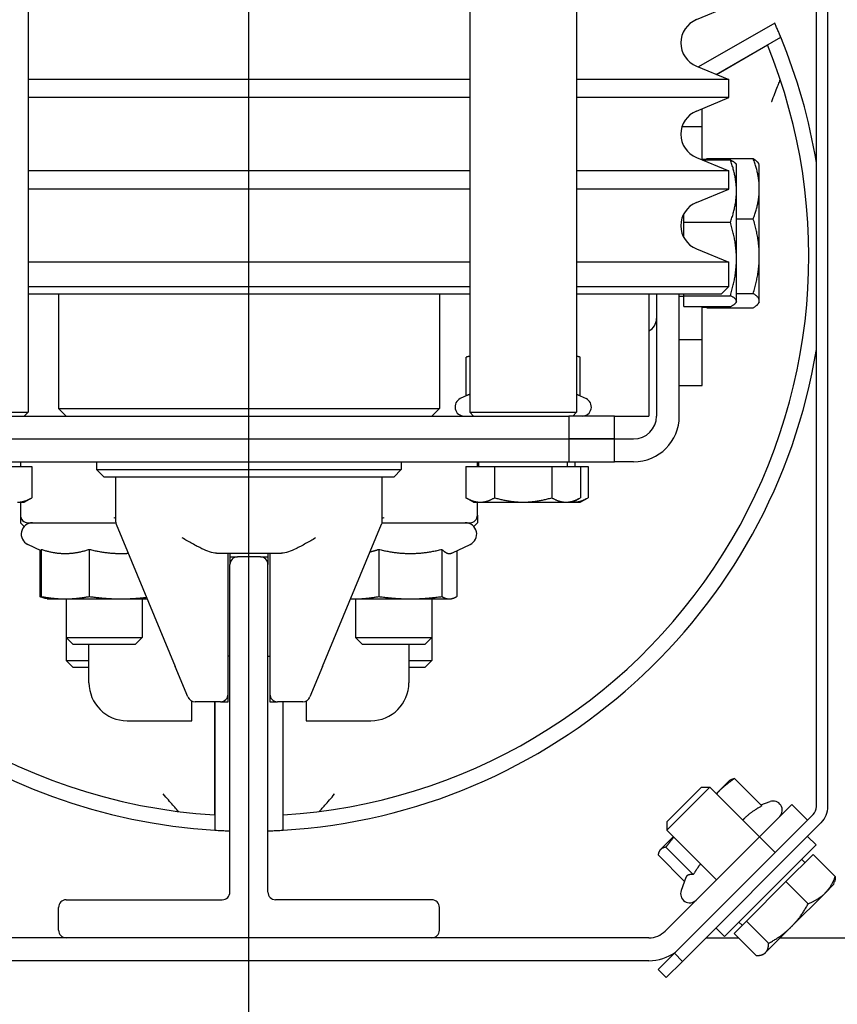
# Model space of a CAD drawing. Header units: millimetres. Extents: x 49320 to 60117, y -4209 to 20568.
# Tile 220 of 252: x 52265 to 52276, y 6226 to 6239. Entities that reach past the tile are written whole.
import ezdxf

# ---------------------------------------------------------------- set-up
doc = ezdxf.new("R2010")
doc.units = ezdxf.units.MM
doc.linetypes.add('ACAD_ISO10W100', pattern=[18.5, 12, -3, 0.5, -3])
doc.layers.add('_HD-KRESKOWANIE_PEŁNE', color=7, linetype='Continuous', lineweight=0, true_color=0xbfbfbf)
doc.layers.add('_mt_hatch żelbet', color=8, linetype='Continuous', lineweight=9)
for name, color, linetype in [('_mt_widok', 253, 'Continuous'), ('ARCATA', 4, 'Continuous'), ('ASSI', 3, 'ACAD_ISO10W100'), ('GUIDE', 3, 'Continuous')]:
    doc.layers.add(name, color=color, linetype=linetype)

# ---------------------------------------------------------------- blocks, each defined once
blk = doc.blocks.new('WINDA 1 DZ')
at = {"layer": 'ARCATA', "color": 5, "true_color": 0x1414ff}
for p, q in [((28.975, 126.55), (28.975, 115.65)), ((34.775, 126.55), (34.775, 115.65)), ((36.175, 126.55), (36.175, 115.65)), ((39.325, 110.474), (39.325, 122.75)), ((39.475, 110.474), (39.475, 122.75)), ((37.749, 120.805), (38.175, 120.981)), ((38.777, 120.761), (37.777, 120.184)), ((38.01, 120.087), (38.856, 120.576)), ((38.011, 120.087), (38.682, 120.474)), ((37.749, 120.195), (38.175, 120.019)), ((34.775, 120.019), (28.975, 120.019)), ((38.175, 120.019), (36.175, 120.019)), ((38.175, 119.781), (38.175, 120.019)), ((34.775, 119.781), (28.975, 119.781)), ((38.175, 119.781), (36.175, 119.781)), ((37.749, 119.605), (38.175, 119.781)), ((37.825, 119.4), (37.825, 119.636)), ((37.561, 119.4), (37.825, 119.4)), ((37.825, 118.964), (37.825, 119.4)), ((37.749, 118.995), (38.175, 118.819)), ((37.825, 118.972), (37.885, 118.972)), ((37.825, 118.963), (38.195, 118.963)), ((37.885, 118.98), (38.495, 118.98)), ((37.885, 118.963), (37.885, 118.98)), ((34.775, 118.819), (28.975, 118.819)), ((38.175, 118.819), (36.175, 118.819)), ((38.175, 118.581), (38.175, 118.819)), ((38.275, 118.9), (38.27, 118.909)), ((38.275, 118.554), (38.275, 118.9)), ((38.575, 118.9), (38.566, 118.915)), ((38.575, 118.585), (38.575, 118.9)), ((34.775, 118.581), (28.975, 118.581)), ((38.175, 118.581), (36.175, 118.581)), ((37.749, 118.405), (38.175, 118.581)), ((38.275, 117.663), (38.275, 118.554)), ((38.575, 117.7), (38.575, 118.585)), ((37.585, 118.144), (37.585, 118.257)), ((38.275, 118.19), (38.495, 118.19)), ((37.585, 117.943), (37.585, 118.144)), ((37.585, 118.144), (38.195, 118.144)), ((37.749, 117.795), (38.175, 117.619)), ((38.275, 117.109), (38.275, 117.663)), ((38.575, 117.115), (38.575, 117.7)), ((34.775, 117.619), (28.975, 117.619)), ((38.175, 117.619), (36.175, 117.619)), ((38.175, 117.3), (38.175, 117.619)), ((28.975, 117.3), (34.775, 117.3)), ((36.175, 117.3), (38.175, 117.3)), ((38.075, 117.2), (38.175, 117.3)), ((34.775, 117.2), (28.975, 117.2)), ((29.375, 117.2), (29.375, 115.7)), ((34.375, 117.2), (34.375, 115.7)), ((38.075, 117.2), (36.175, 117.2)), ((37.125, 117.2), (37.125, 115.6)), ((37.225, 117.2), (37.225, 115.6)), ((37.525, 115.6), (37.525, 117.2)), ((37.585, 117.169), (37.525, 117.169)), ((37.585, 117.181), (37.585, 117.2)), ((37.585, 117.181), (38.195, 117.181)), ((37.585, 117.037), (37.585, 117.181)), ((38.275, 117.21), (38.495, 117.21)), ((37.585, 117.037), (38.195, 117.037)), ((37.825, 116.6), (37.825, 117.037)), ((37.825, 117.028), (37.885, 117.028)), ((37.885, 117.02), (37.885, 117.037)), ((37.885, 117.02), (38.495, 117.02)), ((38.275, 117.1), (38.27, 117.091)), ((38.275, 117.1), (38.275, 117.109)), ((38.575, 117.1), (38.566, 117.085)), ((38.575, 117.1), (38.575, 117.115)), ((37.825, 116.6), (37.525, 116.6)), ((37.825, 116), (37.825, 116.6)), ((34.725, 115.864), (34.725, 116.373)), ((34.775, 116.387), (34.736, 116.376)), ((36.175, 116.387), (36.214, 116.376)), ((36.225, 115.864), (36.225, 116.373)), ((37.525, 116), (37.825, 116)), ((34.736, 115.869), (34.649, 115.829)), ((36.225, 115.864), (36.301, 115.829)), ((27.575, 115.65), (28.975, 115.65)), ((27.675, 115.6), (36.075, 115.6)), ((28.925, 115.6), (28.975, 115.65)), ((29.375, 115.7), (34.375, 115.7)), ((29.475, 115.6), (29.375, 115.7)), ((34.275, 115.6), (34.375, 115.7)), ((34.775, 115.65), (36.175, 115.65)), ((34.825, 115.6), (34.775, 115.65)), ((36.075, 115.6), (36.075, 115.3)), ((36.675, 115.6), (36.075, 115.6)), ((36.125, 115.6), (36.175, 115.65)), ((36.675, 115.6), (37.125, 115.6)), ((36.675, 115.3), (36.675, 115.6)), ((27.675, 115.3), (36.075, 115.3)), ((27.675, 115.3), (36.075, 115.3)), ((36.675, 115.3), (36.075, 115.3)), ((36.075, 115.3), (36.675, 115.3)), ((36.075, 115.3), (36.075, 115)), ((36.675, 115), (36.675, 115.3)), ((36.675, 115.3), (36.925, 115.3)), ((27.675, 115), (36.075, 115)), ((28.65, 114.94), (29.026, 114.94)), ((28.875, 115), (28.875, 114.94)), ((29.026, 114.94), (29.026, 114.528)), ((29.875, 115), (29.875, 114.9)), ((33.875, 115), (33.875, 114.9)), ((34.724, 114.94), (34.724, 114.528)), ((34.724, 114.94), (35.1, 114.94)), ((34.875, 114.94), (34.875, 115)), ((34.894, 114.94), (34.894, 115)), ((34.895, 114.94), (34.895, 115)), ((35.1, 114.94), (35.85, 114.94)), ((35.1, 114.94), (35.1, 114.528)), ((35.85, 114.94), (35.85, 114.528)), ((35.85, 114.94), (36.226, 114.94)), ((36.055, 114.94), (36.055, 115)), ((36.057, 114.94), (36.057, 115)), ((36.075, 115), (36.675, 115)), ((36.157, 114.94), (36.157, 115)), ((36.226, 114.94), (36.326, 114.94)), ((36.226, 114.94), (36.226, 114.528)), ((36.326, 114.94), (36.326, 114.528)), ((36.925, 115), (36.675, 115)), ((29.875, 114.9), (33.875, 114.9)), ((29.975, 114.8), (29.875, 114.9)), ((33.775, 114.8), (29.975, 114.8)), ((30.125, 114.8), (30.125, 114.22)), ((33.625, 114.22), (33.625, 114.8)), ((33.775, 114.8), (33.875, 114.9)), ((28.838, 114.47), (28.925, 114.47)), ((28.875, 114.47), (28.875, 114.3)), ((28.925, 114.47), (29.026, 114.528)), ((34.825, 114.47), (34.724, 114.528)), ((34.825, 114.47), (34.912, 114.47)), ((34.875, 114.3), (34.875, 114.47)), ((34.912, 114.47), (35.475, 114.47)), ((35.475, 114.47), (36.038, 114.47)), ((36.038, 114.47), (36.125, 114.47)), ((36.125, 114.47), (36.226, 114.528)), ((36.125, 114.47), (36.138, 114.47)), ((36.138, 114.47), (36.225, 114.47)), ((36.225, 114.47), (36.326, 114.528)), ((28.875, 114.3), (28.875, 114.2)), ((34.875, 114.3), (34.875, 114.2)), ((28.875, 114.2), (28.924, 114.151)), ((28.975, 114.2), (30.127, 114.2)), ((30.133, 114.182), (30.908, 112.314)), ((32.842, 112.314), (33.617, 114.182)), ((33.623, 114.2), (34.775, 114.2)), ((34.875, 114.2), (34.826, 114.151)), ((29.147, 113.832), (28.972, 113.914)), ((34.545, 113.805), (34.778, 113.914)), ((29.128, 113.841), (29.128, 113.231)), ((29.147, 113.85), (29.147, 113.231)), ((29.779, 113.85), (29.779, 113.231)), ((31.447, 113.8), (32.303, 113.8)), ((31.6, 111.95), (31.6, 113.8)), ((31.625, 113.8), (31.625, 113.65)), ((32.125, 113.8), (32.125, 113.65)), ((32.15, 113.8), (32.15, 111.95)), ((33.579, 113.85), (33.579, 113.231)), ((34.408, 113.85), (34.408, 113.231)), ((34.603, 113.832), (34.603, 113.231)), ((31.625, 113.75), (31.725, 113.75)), ((32.025, 113.75), (32.125, 113.75)), ((29.205, 113.205), (29.187, 113.21)), ((29.225, 113.2), (29.205, 113.205)), ((29.225, 113.2), (29.463, 113.2)), ((29.463, 113.2), (30.193, 113.2)), ((29.475, 113.2), (29.475, 112.692)), ((30.193, 113.2), (30.54, 113.2)), ((30.475, 113.2), (30.475, 112.692)), ((33.21, 113.2), (33.263, 113.2)), ((33.263, 113.2), (33.993, 113.2)), ((33.275, 113.2), (33.275, 112.692)), ((33.993, 113.2), (34.506, 113.2)), ((34.275, 113.2), (34.275, 112.692)), ((34.506, 113.2), (34.525, 113.2)), ((34.525, 113.2), (34.545, 113.205)), ((29.475, 112.692), (30.475, 112.692)), ((29.567, 112.6), (29.475, 112.692)), ((29.475, 112.692), (29.475, 112.392)), ((30.383, 112.6), (29.567, 112.6)), ((29.775, 112.1), (29.775, 112.6)), ((30.383, 112.6), (30.475, 112.692)), ((33.275, 112.692), (34.275, 112.692)), ((33.367, 112.6), (33.275, 112.692)), ((34.183, 112.6), (33.367, 112.6)), ((33.975, 112.6), (33.975, 112.1)), ((34.183, 112.6), (34.275, 112.692)), ((34.275, 112.692), (34.275, 112.392)), ((29.567, 112.3), (29.475, 112.392)), ((29.475, 112.392), (29.775, 112.392)), ((31.625, 112.45), (31.6, 112.45)), ((32.125, 112.45), (32.15, 112.45)), ((33.975, 112.392), (34.275, 112.392)), ((34.183, 112.3), (34.275, 112.392)), ((29.775, 112.3), (29.567, 112.3)), ((31.074, 111.912), (30.908, 112.314)), ((32.842, 112.314), (32.676, 111.912)), ((34.183, 112.3), (33.975, 112.3)), ((31.125, 111.6), (31.125, 111.859)), ((31.5, 111.85), (31.167, 111.85)), ((31.424, 111.85), (31.424, 110.364)), ((31.425, 111.85), (31.425, 110.163)), ((31.5, 111.85), (31.6, 111.85)), ((31.6, 111.85), (31.6, 111.95)), ((32.15, 111.95), (32.15, 111.85)), ((32.15, 111.85), (32.25, 111.85)), ((32.583, 111.85), (32.25, 111.85)), ((32.325, 110.163), (32.325, 111.85)), ((32.326, 110.364), (32.326, 111.85)), ((32.625, 111.859), (32.625, 111.6)), ((30.275, 111.6), (31.125, 111.6)), ((32.625, 111.6), (33.475, 111.6)), ((38.188, 110.819), (38.031, 110.661)), ((38.188, 110.819), (38.199, 110.825)), ((38.61, 110.482), (38.25, 110.842)), ((37.925, 110.728), (37.36, 110.163)), ((37.36, 110.271), (37.817, 110.728)), ((37.817, 110.728), (37.925, 110.728)), ((38.577, 110.076), (37.925, 110.728)), ((38.031, 110.661), (38.011, 110.642)), ((38.596, 110.495), (38.716, 110.539)), ((39.001, 110.501), (38.577, 110.076)), ((39.207, 110.295), (39.001, 110.501)), ((37.36, 110.271), (37.36, 110.163)), ((37.46, 108.547), (39.281, 110.368)), ((38.011, 109.511), (37.36, 110.163)), ((37.566, 108.441), (39.387, 110.262)), ((37.446, 110.076), (37.278, 109.908)), ((38.577, 110.076), (37.339, 108.838)), ((38.577, 110.076), (38.783, 109.87)), ((39.207, 110.082), (39.321, 109.969)), ((37.269, 109.9), (37.263, 109.888)), ((37.278, 109.908), (37.269, 109.9)), ((37.708, 109.58), (37.348, 109.94)), ((39.321, 109.969), (38.118, 108.767)), ((37.592, 109.491), (37.246, 109.838)), ((38.925, 109.489), (39.281, 109.845)), ((39.173, 109.737), (39.131, 109.779)), ((39.281, 109.845), (39.572, 109.553)), ((37.61, 109.541), (37.549, 109.371)), ((38.406, 108.97), (38.925, 109.489)), ((38.925, 109.489), (39.216, 109.197)), ((39.435, 109.334), (39.554, 109.453)), ((39.554, 109.453), (39.564, 109.49)), ((38.998, 108.897), (39.435, 109.334)), ((38.005, 108.88), (38.118, 108.767)), ((38.243, 108.807), (38.406, 108.97)), ((38.351, 108.915), (38.308, 108.957)), ((38.406, 108.97), (38.697, 108.678)), ((38.657, 108.556), (38.998, 108.897)), ((29.375, 108.75), (27.675, 108.75)), ((29.475, 108.75), (29.375, 108.75)), ((34.375, 108.75), (34.275, 108.75)), ((37.126, 108.75), (34.375, 108.75)), ((37.875, 108.75), (38.3, 108.75)), ((38.243, 108.807), (38.534, 108.516)), ((38.851, 108.75), (39.875, 108.75)), ((37.46, 108.547), (37.248, 108.335)), ((37.566, 108.441), (37.46, 108.547)), ((38.635, 108.534), (38.598, 108.524)), ((38.635, 108.534), (38.657, 108.556)), ((34.375, 108.45), (27.675, 108.45)), ((37.126, 108.45), (34.375, 108.45)), ((37.248, 108.335), (37.354, 108.229)), ((37.354, 108.229), (37.566, 108.441))]:
    blk.add_line(p, q, dxfattribs=at)
for centre, radius, start, end in [((37.875, 120.5), 0.33, 112.5, 247.5), ((31.875, 117.7), 7.55, 23.5358, 23.9175), ((31.875, 117.7), 7.55, 9.3357, 22.3888), ((31.875, 117.7), 7.35, 273.5187, 22.1717), ((37.875, 119.3), 0.33, 112.5, 247.5), ((37.875, 118.1), 0.33, 112.5, 247.5), ((37.045, 116.88), 0.18, 296.3878, 0), ((31.875, 117.7), 7.55, 273.417, 350.6643), ((34.7, 115.72), 0.12, 115, 270), ((36.25, 115.72), 0.12, 270, 65), ((36.925, 115.6), 0.3, 270, 0), ((36.925, 115.6), 0.6, 270, 0), ((31.875, 117.7), 7.55, 200.9539, 266.583), ((31.875, 117.7), 7.35, 206.0692, 266.4813), ((28.975, 114.3), 0.1, 180, 270), ((34.775, 114.3), 0.1, 270, 0), ((29.035, 114.05), 0.15, 90, 245), ((30.225, 114.22), 0.1, 180, 202.5333), ((33.525, 114.22), 0.1, 337.4667, 0), ((34.715, 114.05), 0.15, 295, 90), ((30.275, 112.1), 0.5, 180, 270), ((33.475, 112.1), 0.5, 270, 0), ((31.167, 111.95), 0.1, 202.5333, 270), ((31.5, 111.95), 0.1, 270, 0), ((32.25, 111.95), 0.1, 180, 270), ((32.583, 111.95), 0.1, 270, 337.4667), ((38.757, 110.426), 0.12, 315, 110), ((39.175, 110.474), 0.15, 315, 0), ((39.175, 110.474), 0.3, 315, 0), ((31.875, 117.7), 7.55, 267.7227, 268.1024), ((31.875, 117.7), 7.55, 271.8976, 272.2773), ((37.661, 109.33), 0.12, 160, 315), ((37.126, 109.05), 0.3, 270, 315), ((37.126, 109.05), 0.6, 270, 305.2996)]:
    blk.add_arc(centre, radius, start, end, dxfattribs=at)
for points, knots in [([(38.856, 120.576), (38.856, 120.576), (38.854, 120.579), (38.849, 120.594), (38.844, 120.604), (38.834, 120.629), (38.827, 120.645), (38.812, 120.679), (38.804, 120.698), (38.797, 120.715)], [0.4534849, 0.4534849, 0.4534849, 0.4534849, 0.5100874, 0.5100874, 0.5666899, 0.5666899, 0.6235138, 0.6235138, 0.6803377, 0.6803377, 0.6803377, 0.6803377]), ([(38.848, 120.021), (38.847, 120.02), (38.846, 120.017), (38.842, 120.007), (38.838, 119.997), (38.827, 119.967), (38.819, 119.945), (38.799, 119.894), (38.787, 119.863), (38.761, 119.797), (38.747, 119.761), (38.733, 119.725), (38.732, 119.725), (38.732, 119.725)], [-0.3929848, -0.3929848, -0.3929848, -0.3929848, -0.3634424, -0.3634424, -0.3037069, -0.3037069, -0.2187944, -0.2187944, -0.1139393, -0.1139393, 0, 0, 0.0010215, 0.0010215, 0.0010215, 0.0010215]), ([(30.102, 114.267), (30.102, 114.267), (30.102, 114.267), (30.11, 114.266), (30.116, 114.264), (30.123, 114.259), (30.125, 114.257), (30.125, 114.254)], [-0.00038207, -0.00038207, -0.00038207, -0.00038207, 0, 0, 0.03707834, 0.03707834, 0.07069443, 0.07069443, 0.07069443, 0.07069443]), ([(33.625, 114.254), (33.625, 114.254), (33.625, 114.255), (33.626, 114.258), (33.628, 114.261), (33.636, 114.264), (33.641, 114.266), (33.648, 114.267), (33.648, 114.267), (33.648, 114.267)], [0, 0, 0, 0, 0.00900596, 0.00900596, 0.03816391, 0.03816391, 0.07053259, 0.07053259, 0.0709143, 0.0709143, 0.0709143, 0.0709143]), ([(31.447, 113.8), (31.421, 113.8), (31.391, 113.807), (31.325, 113.828), (31.291, 113.843), (31.219, 113.877), (31.175, 113.901), (31.086, 113.95), (31.041, 113.976), (31, 114)], [1.1992319, 1.1992319, 1.1992319, 1.1992319, 1.3160708, 1.3160708, 1.4329097, 1.4329097, 1.5756976, 1.5756976, 1.7184854, 1.7184854, 1.7184854, 1.7184854]), ([(32.75, 114), (32.709, 113.976), (32.664, 113.95), (32.575, 113.901), (32.531, 113.877), (32.459, 113.843), (32.425, 113.828), (32.359, 113.807), (32.329, 113.8), (32.303, 113.8)], [0, 0, 0, 0, 0.1427878, 0.1427878, 0.2855757, 0.2855757, 0.4024146, 0.4024146, 0.5192535, 0.5192535, 0.5192535, 0.5192535]), ([(30.949, 110.41), (30.948, 110.411), (30.946, 110.413), (30.938, 110.422), (30.931, 110.43), (30.909, 110.455), (30.894, 110.472), (30.859, 110.512), (30.839, 110.536), (30.796, 110.585), (30.773, 110.612), (30.75, 110.639), (30.75, 110.639), (30.75, 110.639)], [-0.3806578, -0.3806578, -0.3806578, -0.3806578, -0.3488637, -0.3488637, -0.2871555, -0.2871555, -0.2015479, -0.2015479, -0.1043387, -0.1043387, 0, 0, 0.0009738, 0.0009738, 0.0009738, 0.0009738]), ([(32.801, 110.41), (32.802, 110.411), (32.804, 110.413), (32.812, 110.422), (32.819, 110.43), (32.841, 110.455), (32.856, 110.472), (32.891, 110.512), (32.911, 110.536), (32.954, 110.585), (32.977, 110.612), (33, 110.639), (33, 110.639), (33, 110.639)], [0.4234034, 0.4234034, 0.4234034, 0.4234034, 0.4551974, 0.4551974, 0.5169056, 0.5169056, 0.6025133, 0.6025133, 0.6997225, 0.6997225, 0.8040611, 0.8040611, 0.805035, 0.805035, 0.805035, 0.805035]), ([(31.425, 110.163), (31.425, 110.163), (31.429, 110.163), (31.444, 110.162), (31.456, 110.162), (31.482, 110.16), (31.499, 110.159), (31.536, 110.158), (31.556, 110.157), (31.575, 110.156)], [0.4522155, 0.4522155, 0.4522155, 0.4522155, 0.5087195, 0.5087195, 0.5652235, 0.5652235, 0.6217925, 0.6217925, 0.6783615, 0.6783615, 0.6783615, 0.6783615]), ([(32.175, 110.156), (32.194, 110.157), (32.214, 110.158), (32.251, 110.159), (32.268, 110.16), (32.294, 110.162), (32.306, 110.162), (32.321, 110.163), (32.325, 110.163), (32.325, 110.163)], [0.2260696, 0.2260696, 0.2260696, 0.2260696, 0.2826386, 0.2826386, 0.3392075, 0.3392075, 0.3957115, 0.3957115, 0.4522155, 0.4522155, 0.4522155, 0.4522155])]:
    blk.add_open_spline(points, degree=3, knots=knots, dxfattribs=at)
for points in [[(38.848, 120.021), (38.848, 120.022), (38.848, 120.023), (38.848, 120.024)], [(30.949, 110.41), (30.949, 110.409), (30.95, 110.408), (30.951, 110.408)], [(32.799, 110.408), (32.8, 110.408), (32.801, 110.409), (32.801, 110.41)]]:
    blk.add_open_spline(points, degree=3, dxfattribs=at)
for points, weights in [([(38.195, 118.963), (38.255, 118.934), (38.27, 118.909)], [1, 1.02834144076, 1.01435694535]), ([(38.275, 118.554), (38.275, 118.744), (38.195, 118.963)], [1, 1.0379548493, 1]), ([(38.575, 118.585), (38.575, 118.768), (38.495, 118.98)], [1, 1.0379548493, 1]), ([(38.495, 118.98), (38.549, 118.946), (38.566, 118.915)], [1, 1.02522525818, 1.01692048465]), ([(38.195, 118.144), (38.275, 118.364), (38.275, 118.554)], [1, 1.0379548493, 1]), ([(38.495, 118.19), (38.575, 118.401), (38.575, 118.585)], [1, 1.0379548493, 1]), ([(38.575, 117.7), (38.575, 117.927), (38.495, 118.19)], [1, 1.0379548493, 1]), ([(38.275, 117.663), (38.275, 117.886), (38.195, 118.144)], [1, 1.0379548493, 1]), ([(38.195, 117.181), (38.275, 117.439), (38.275, 117.663)], [1, 1.0379548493, 1]), ([(38.495, 117.21), (38.575, 117.473), (38.575, 117.7)], [1, 1.0379548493, 1]), ([(38.275, 117.109), (38.275, 117.142), (38.195, 117.181)], [1, 1.0379548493, 1]), ([(38.575, 117.115), (38.575, 117.159), (38.495, 117.21)], [1, 1.0379548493, 1]), ([(38.195, 117.037), (38.275, 117.075), (38.275, 117.109)], [1, 1.0379548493, 1]), ([(38.495, 117.02), (38.575, 117.071), (38.575, 117.115)], [1, 1.0379548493, 1]), ([(34.775, 116.386), (34.751, 116.38), (34.725, 116.373)], [1.01474201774, 1.01001209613, 1]), ([(36.225, 116.373), (36.199, 116.38), (36.175, 116.385)], [1, 1.00906502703, 1.0137999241]), ([(36.214, 116.376), (36.22, 116.375), (36.225, 116.373)], [1.00408392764, 1.00216551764, 1]), ([(34.775, 115.886), (34.756, 115.878), (34.736, 115.869)], [1.03222218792, 1.0309342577, 1.02631793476]), ([(36.225, 115.864), (36.199, 115.875), (36.175, 115.884)], [1.02350695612, 1.02991073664, 1.03186366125]), ([(28.838, 114.47), (28.925, 114.47), (29.026, 114.528)], [1, 1.0379548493, 1]), ([(34.724, 114.528), (34.825, 114.47), (34.912, 114.47)], [1, 1.0379548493, 1]), ([(34.912, 114.47), (34.999, 114.47), (35.1, 114.528)], [1, 1.0379548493, 1]), ([(35.1, 114.528), (35.301, 114.47), (35.475, 114.47)], [1, 1.0379548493, 1]), ([(35.475, 114.47), (35.649, 114.47), (35.85, 114.528)], [1, 1.0379548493, 1]), ([(35.85, 114.528), (35.951, 114.47), (36.038, 114.47)], [1, 1.0379548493, 1]), ([(36.038, 114.47), (36.125, 114.47), (36.226, 114.528)], [1, 1.0379548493, 1]), ([(36.125, 114.47), (36.132, 114.47), (36.138, 114.47)], [1.00487449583, 1.00261780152, 1]), ([(36.138, 114.47), (36.225, 114.47), (36.326, 114.528)], [1, 1.0379548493, 1]), ([(29.147, 113.85), (29.316, 113.796), (29.463, 113.796)], [1.03482549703, 1.05587382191, 1]), ([(29.463, 113.796), (29.61, 113.796), (29.779, 113.85)], [1, 1.05587382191, 1.03482549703]), ([(29.779, 113.85), (30.001, 113.796), (30.193, 113.796)], [1.03482549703, 1.05587382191, 1]), ([(30.193, 113.796), (30.242, 113.796), (30.291, 113.799)], [1, 1.01358546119, 1.02262331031]), ([(33.467, 113.819), (33.521, 113.831), (33.579, 113.85)], [1.04025341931, 1.04196687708, 1.03482549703]), ([(33.579, 113.85), (33.801, 113.796), (33.993, 113.796)], [1.03482549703, 1.05587382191, 1]), ([(33.993, 113.796), (34.186, 113.796), (34.408, 113.85)], [1, 1.05587382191, 1.03482549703]), ([(34.408, 113.85), (34.46, 113.796), (34.506, 113.796)], [1.03482549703, 1.05587382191, 1]), ([(34.506, 113.796), (34.525, 113.796), (34.545, 113.805)], [1, 1.0231357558, 1.03308281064]), ([(29.128, 113.231), (29.142, 113.228), (29.156, 113.226)], [1, 1.00325497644, 1.00595166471]), ([(29.187, 113.21), (29.159, 113.218), (29.128, 113.231)], [1.01853152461, 1.01606846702, 1]), ([(29.147, 113.231), (29.316, 113.2), (29.463, 113.2)], [1, 1.0379548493, 1]), ([(29.205, 113.205), (29.178, 113.213), (29.147, 113.231)], [1.01846986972, 1.02208098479, 1]), ([(29.463, 113.2), (29.61, 113.2), (29.779, 113.231)], [1, 1.0379548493, 1]), ([(29.779, 113.231), (30.001, 113.2), (30.193, 113.2)], [1, 1.0379548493, 1]), ([(30.193, 113.2), (30.354, 113.2), (30.531, 113.221)], [1, 1.03146669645, 1.01075808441]), ([(33.21, 113.201), (33.237, 113.2), (33.263, 113.2)], [1.01084390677, 1.0065535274, 1]), ([(33.263, 113.2), (33.41, 113.2), (33.579, 113.231)], [1, 1.0379548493, 1]), ([(33.579, 113.231), (33.801, 113.2), (33.993, 113.2)], [1, 1.0379548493, 1]), ([(33.993, 113.2), (34.186, 113.2), (34.408, 113.231)], [1, 1.0379548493, 1]), ([(34.408, 113.231), (34.46, 113.2), (34.506, 113.2)], [1, 1.0379548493, 1]), ([(34.506, 113.2), (34.551, 113.2), (34.603, 113.231)], [1, 1.0379548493, 1]), ([(38.25, 110.842), (38.123, 110.754), (38.031, 110.661)], [1, 1.0379548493, 1]), ([(38.199, 110.825), (38.219, 110.837), (38.25, 110.842)], [1.01735141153, 1.02453238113, 1]), ([(38.031, 110.661), (38.021, 110.652), (38.012, 110.642)], [1, 1.00379701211, 1.00683431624]), ([(38.61, 110.482), (38.469, 110.408), (38.377, 110.315)], [1.02350695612, 1.05008356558, 1]), ([(38.377, 110.315), (38.367, 110.306), (38.358, 110.296)], [1, 1.00495822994, 1.00916512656]), ([(37.451, 110.071), (37.4, 110.01), (37.348, 109.94)], [1.01876983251, 1.01699259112, 1]), ([(37.278, 109.908), (37.254, 109.884), (37.246, 109.838)], [1, 1.0379548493, 1]), ([(37.348, 109.94), (37.301, 109.932), (37.278, 109.908)], [1, 1.0379548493, 1]), ([(37.802, 109.72), (37.754, 109.657), (37.708, 109.58)], [1.03189301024, 1.03548183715, 1.02350695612]), ([(37.624, 109.562), (37.615, 109.554), (37.61, 109.541)], [1, 1.01757893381, 1.02571368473]), ([(37.708, 109.58), (37.647, 109.586), (37.624, 109.562)], [1.02350695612, 1.05008356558, 1]), ([(39.435, 109.334), (39.518, 109.417), (39.572, 109.553)], [1, 1.0379548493, 1]), ([(39.572, 109.553), (39.571, 109.517), (39.564, 109.49)], [1, 1.01604503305, 1.01852431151]), ([(39.216, 109.197), (39.352, 109.252), (39.435, 109.334)], [1, 1.0379548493, 1]), ([(38.998, 108.897), (39.118, 109.017), (39.216, 109.197)], [1, 1.0379548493, 1]), ([(38.697, 108.678), (38.877, 108.776), (38.998, 108.897)], [1, 1.0379548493, 1]), ([(38.657, 108.556), (38.695, 108.594), (38.697, 108.678)], [1, 1.0379548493, 1]), ([(38.534, 108.516), (38.619, 108.518), (38.657, 108.556)], [1, 1.0379548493, 1])]:
    blk.add_rational_spline(points, weights, degree=2, dxfattribs=at)
at = {"layer": 'ASSI', "color": 5, "ltscale": 5, "true_color": 0x1414ff}
blk.add_line((31.875, 104.327), (31.875, 179.282), dxfattribs=at)
at = {"layer": 'GUIDE', "color": 5, "true_color": 0x1414ff}
for p, q in [((31.625, 109.35), (31.625, 113.65)), ((32.025, 113.75), (31.725, 113.75)), ((32.125, 109.35), (32.125, 113.65)), ((29.475, 109.25), (31.525, 109.25)), ((34.275, 109.25), (32.225, 109.25)), ((29.375, 108.85), (29.375, 109.15)), ((34.375, 108.85), (34.375, 109.15)), ((34.275, 108.75), (29.475, 108.75))]:
    blk.add_line(p, q, dxfattribs=at)
for centre, start, end in [((31.725, 113.65), 90, 180), ((32.025, 113.65), 0, 90), ((29.475, 109.15), 90, 180), ((31.525, 109.35), 270, 0), ((32.225, 109.35), 180, 270), ((34.275, 109.15), 0, 90), ((29.475, 108.85), 180, 270), ((34.275, 108.85), 270, 0)]:
    blk.add_arc(centre, 0.1, start, end, dxfattribs=at)

msp = doc.modelspace()

# ---------------------------------------------------------------- hatches: boundary and pattern name
at = {"layer": '_HD-KRESKOWANIE_PEŁNE', "ltscale": 1.5, "transparency": 33554687}
h = msp.add_hatch(color=256, dxfattribs=at)
h.dxf.hatch_style = 1
h.paths.add_polyline_path([(52189, 6491.102), (52184.874, 6491.102), (52184.874, 6491.102), (52157.576, 6491.102), (52157.576, 6491.102), (52199.576, 6491.102), (52199.576, 6491.102)])
h.paths.add_polyline_path([(52199.576, 6491.102), (52157.576, 6491.102), (52157.576, 6493.109), (52157.576, 6492.47), (52157.576, 6491.102), (52157.576, 6501.302), (52102.576, 6501.302), (52099.576, 6501.302), (52099.576, 6516.302), (52099.576, 6528.302), (52099.576, 6544.302), (52099.576, 6550.302), (52099.576, 6556.302), (52102.576, 6556.302), (52157.576, 6556.302), (52252.576, 6556.302), (52255.576, 6556.302), (52255.576, 6550.302), (52255.576, 6544.302), (52255.576, 6528.302), (52255.576, 6516.302), (52255.576, 6501.302), (52252.576, 6501.302), (52199.576, 6501.302)])
edge = h.paths.add_edge_path()
edge.add_line((52127.576, 5849.302), (52157.576, 5849.302))
edge.add_line((52157.576, 5849.302), (52159.576, 5849.302))
edge.add_line((52159.576, 5849.302), (52159.576, 5842.302))
edge.add_line((52159.576, 5842.302), (52207.576, 5842.302))
edge.add_line((52207.576, 5842.302), (52207.576, 5849.302))
edge.add_line((52207.576, 5849.302), (52271.076, 5849.302))
edge.add_line((52271.076, 5849.302), (52271.076, 5885.302))
edge.add_line((52271.076, 5885.302), (52240.576, 5885.302))
edge.add_line((52240.576, 5885.302), (52199.576, 5885.302))
edge.add_line((52199.576, 5885.302), (52199.576, 6047.143))
edge.add_line((52199.576, 6047.143), (52199.576, 6118.302))
edge.add_line((52199.576, 6118.302), (52199.576, 6130.302))
edge.add_line((52199.576, 6130.302), (52199.576, 6314.302))
edge.add_line((52199.576, 6314.302), (52199.576, 6326.302))
edge.add_line((52199.576, 6326.302), (52199.576, 6385.027))
edge.add_line((52199.576, 6385.027), (52188.999, 6385.027))
edge.add_line((52188.999, 6385.027), (52157.576, 6385.027))
edge.add_line((52157.576, 6385.027), (52157.576, 6307.302))
edge.add_line((52157.576, 6307.302), (52157.576, 6278.302))
edge.add_line((52157.576, 6278.302), (52157.576, 6275.806))
edge.add_line((52157.576, 6275.806), (52157.576, 6210.551))
edge.add_line((52157.576, 6210.551), (52157.576, 6191.919))
edge.add_line((52157.576, 6191.919), (52157.576, 6178.302))
edge.add_line((52157.576, 6178.302), (52157.576, 6166.302))
edge.add_line((52157.576, 6166.302), (52157.576, 6123.302))
edge.add_line((52157.576, 6123.302), (52157.576, 6068.302))
edge.add_line((52157.576, 6068.302), (52157.576, 6047.143))
edge.add_line((52157.576, 6047.143), (52157.576, 5991.302))
edge.add_line((52157.576, 5991.302), (52157.576, 5979.302))
edge.add_line((52157.576, 5979.302), (52157.576, 5893.302))
edge.add_line((52157.576, 5893.302), (52157.576, 5861.302))
edge.add_line((52157.576, 5861.302), (52157.576, 5849.302))
at = {"layer": '_mt_hatch żelbet', "ltscale": 2, "transparency": 33554687}
h = msp.add_hatch(dxfattribs=at)
h.set_pattern_fill('ANSI36', color=8)
h.set_pattern_definition([(45, (55916.924, 9594.0647), (1.683798, 6.173926), [7.9375, -1.5875, 0, -1.5875])])
edge = h.paths.add_edge_path()
edge.add_line((52283.322, 6133.302), (52251.576, 6133.302))
edge.add_line((52251.576, 6133.302), (52251.576, 6215.702))
edge.add_line((52251.576, 6215.702), (52249.726, 6215.702))
edge.add_line((52249.726, 6215.702), (52249.676, 6215.752))
edge.add_arc((52249.626, 6215.752), 0.05, 0, 90)
edge.add_line((52249.626, 6215.802), (52247.126, 6215.802))
edge.add_line((52247.126, 6215.802), (52247.126, 6215.727))
edge.add_line((52247.126, 6215.727), (52247.101, 6215.702))
edge.add_line((52247.101, 6215.702), (52246.901, 6215.702))
edge.add_line((52246.901, 6215.702), (52246.876, 6215.727))
edge.add_line((52246.876, 6215.727), (52246.876, 6215.802))
edge.add_line((52246.876, 6215.802), (52246.826, 6215.802))
edge.add_line((52246.826, 6215.802), (52246.826, 6216.802))
edge.add_line((52246.826, 6216.802), (52246.876, 6216.802))
edge.add_line((52246.876, 6216.802), (52246.876, 6216.877))
edge.add_line((52246.876, 6216.877), (52246.901, 6216.902))
edge.add_line((52246.901, 6216.902), (52247.101, 6216.902))
edge.add_line((52247.101, 6216.902), (52247.126, 6216.877))
edge.add_line((52247.126, 6216.877), (52247.126, 6216.802))
edge.add_line((52247.126, 6216.802), (52249.626, 6216.802))
edge.add_arc((52249.626, 6216.852), 0.05, 270, 360)
edge.add_line((52249.676, 6216.852), (52249.726, 6216.902))
edge.add_line((52249.726, 6216.902), (52251.576, 6216.902))
edge.add_line((52251.576, 6216.902), (52251.576, 6223.702))
edge.add_line((52251.576, 6223.702), (52249.726, 6223.702))
edge.add_line((52249.726, 6223.702), (52249.676, 6223.752))
edge.add_arc((52249.626, 6223.752), 0.05, 0, 90)
edge.add_line((52249.626, 6223.802), (52247.126, 6223.802))
edge.add_line((52247.126, 6223.802), (52247.126, 6223.727))
edge.add_line((52247.126, 6223.727), (52247.101, 6223.702))
edge.add_line((52247.101, 6223.702), (52246.901, 6223.702))
edge.add_line((52246.901, 6223.702), (52246.876, 6223.727))
edge.add_line((52246.876, 6223.727), (52246.876, 6223.802))
edge.add_line((52246.876, 6223.802), (52246.826, 6223.802))
edge.add_line((52246.826, 6223.802), (52246.826, 6223.677))
edge.add_arc((52246.801, 6223.677), 0.025, 270, 360, ccw=False)
edge.add_line((52246.801, 6223.652), (52245.451, 6223.652))
edge.add_arc((52245.451, 6223.677), 0.025, 180, 270, ccw=False)
edge.add_line((52245.426, 6223.699), (52245.426, 6223.798))
edge.add_line((52245.426, 6223.798), (52244.192, 6223.702))
edge.add_arc((52244.176, 6223.901), 0.2, 180, 274.4517, ccw=False)
edge.add_line((52243.976, 6223.901), (52243.976, 6224.702))
edge.add_arc((52244.176, 6224.702), 0.2, 85.5483, 180, ccw=False)
edge.add_line((52244.192, 6224.902), (52245.426, 6224.805))
edge.add_line((52245.426, 6224.805), (52245.426, 6224.926))
edge.add_arc((52245.451, 6224.927), 0.025, 90, 180, ccw=False)
edge.add_line((52245.451, 6224.952), (52246.801, 6224.952))
edge.add_arc((52246.801, 6224.927), 0.025, 0, 90, ccw=False)
edge.add_line((52246.826, 6224.927), (52246.826, 6224.802))
edge.add_line((52246.826, 6224.802), (52246.876, 6224.802))
edge.add_line((52246.876, 6224.802), (52246.876, 6224.877))
edge.add_line((52246.876, 6224.877), (52246.901, 6224.902))
edge.add_line((52246.901, 6224.902), (52247.101, 6224.902))
edge.add_line((52247.101, 6224.902), (52247.126, 6224.877))
edge.add_line((52247.126, 6224.877), (52247.126, 6224.802))
edge.add_line((52247.126, 6224.802), (52249.626, 6224.802))
edge.add_arc((52249.626, 6224.852), 0.05, 270, 360)
edge.add_line((52249.676, 6224.852), (52249.726, 6224.902))
edge.add_line((52249.726, 6224.902), (52251.576, 6224.902))
edge.add_line((52251.576, 6224.902), (52251.576, 6290.052))
edge.add_line((52251.576, 6290.052), (52249.726, 6290.052))
edge.add_line((52249.726, 6290.052), (52249.676, 6290.102))
edge.add_arc((52249.626, 6290.102), 0.05, 0, 90)
edge.add_line((52249.626, 6290.152), (52247.126, 6290.152))
edge.add_line((52247.126, 6290.152), (52247.126, 6290.077))
edge.add_line((52247.126, 6290.077), (52247.101, 6290.052))
edge.add_line((52247.101, 6290.052), (52246.901, 6290.052))
edge.add_line((52246.901, 6290.052), (52246.876, 6290.077))
edge.add_line((52246.876, 6290.077), (52246.876, 6290.152))
edge.add_line((52246.876, 6290.152), (52246.826, 6290.152))
edge.add_line((52246.826, 6290.152), (52246.826, 6290.027))
edge.add_arc((52246.801, 6290.027), 0.025, 270, 360, ccw=False)
edge.add_line((52246.801, 6290.002), (52245.451, 6290.002))
edge.add_arc((52245.451, 6290.027), 0.025, 180, 270, ccw=False)
edge.add_line((52245.426, 6290.027), (52245.426, 6290.148))
edge.add_line((52245.426, 6290.148), (52244.692, 6290.052))
edge.add_arc((52244.676, 6290.251), 0.2, 180, 274.4517, ccw=False)
edge.add_line((52244.476, 6290.251), (52244.476, 6291.052))
edge.add_arc((52244.676, 6291.052), 0.2, 85.5483, 180, ccw=False)
edge.add_line((52244.692, 6291.252), (52245.426, 6291.155))
edge.add_line((52245.426, 6291.155), (52245.426, 6291.277))
edge.add_arc((52245.451, 6291.277), 0.025, 90, 180, ccw=False)
edge.add_line((52245.451, 6291.302), (52246.801, 6291.302))
edge.add_arc((52246.801, 6291.277), 0.025, 0, 90, ccw=False)
edge.add_line((52246.826, 6291.277), (52246.826, 6291.152))
edge.add_line((52246.826, 6291.152), (52246.876, 6291.152))
edge.add_line((52246.876, 6291.152), (52246.876, 6291.227))
edge.add_line((52246.876, 6291.227), (52246.901, 6291.252))
edge.add_line((52246.901, 6291.252), (52247.101, 6291.252))
edge.add_line((52247.101, 6291.252), (52247.126, 6291.227))
edge.add_line((52247.126, 6291.227), (52247.126, 6291.152))
edge.add_line((52247.126, 6291.152), (52249.626, 6291.152))
edge.add_arc((52249.626, 6291.202), 0.05, 270, 360)
edge.add_line((52249.676, 6291.202), (52249.726, 6291.252))
edge.add_line((52249.726, 6291.252), (52251.576, 6291.252))
edge.add_line((52251.576, 6291.252), (52251.576, 6300.152))
edge.add_line((52251.576, 6300.152), (52249.726, 6300.152))
edge.add_line((52249.726, 6300.152), (52249.676, 6300.202))
edge.add_arc((52249.626, 6300.202), 0.05, 0, 90)
edge.add_line((52249.626, 6300.252), (52247.126, 6300.252))
edge.add_line((52247.126, 6300.252), (52247.126, 6300.177))
edge.add_line((52247.126, 6300.177), (52247.101, 6300.152))
edge.add_line((52247.101, 6300.152), (52246.901, 6300.152))
edge.add_line((52246.901, 6300.152), (52246.876, 6300.177))
edge.add_line((52246.876, 6300.177), (52246.876, 6300.252))
edge.add_line((52246.876, 6300.252), (52246.826, 6300.252))
edge.add_line((52246.826, 6300.252), (52246.826, 6300.127))
edge.add_arc((52246.801, 6300.127), 0.025, 270, 360, ccw=False)
edge.add_line((52246.801, 6300.102), (52246.445, 6300.102))
edge.add_spline(control_points=[(52246.436, 6300.113), (52246.436, 6300.113), (52246.436, 6300.113), (52246.436, 6300.113), (52246.435, 6300.113), (52246.432, 6300.114), (52246.429, 6300.115), (52246.422, 6300.117), (52246.418, 6300.117), (52246.407, 6300.119), (52246.401, 6300.12), (52246.389, 6300.12), (52246.382, 6300.121), (52246.376, 6300.121)], knot_values=[0.024008, 0.024008, 0.024008, 0.024008, 0.028269, 0.028269, 0.039404, 0.039404, 0.055597, 0.055597, 0.075883, 0.075883, 0.097542, 0.097542, 0.117485, 0.117485, 0.117485, 0.117485], degree=3, periodic=0)
edge.add_line((52246.376, 6300.121), (52245.576, 6300.121))
edge.add_spline(control_points=[(52245.576, 6300.103), (52245.57, 6300.103), (52245.565, 6300.103), (52245.545, 6300.104), (52245.532, 6300.104), (52245.507, 6300.105), (52245.496, 6300.106), (52245.475, 6300.109), (52245.465, 6300.111), (52245.451, 6300.116), (52245.445, 6300.119), (52245.436, 6300.126), (52245.433, 6300.13), (52245.428, 6300.14), (52245.426, 6300.146), (52245.426, 6300.151)], knot_values=[0, 0, 0, 0, 0.0173, 0.0173, 0.057137, 0.057137, 0.096974, 0.096974, 0.13681, 0.13681, 0.163111, 0.163111, 0.180869, 0.180869, 0.199184, 0.199184, 0.199184, 0.199184], degree=3, periodic=0)
edge.add_line((52245.426, 6300.151), (52245.426, 6300.248))
edge.add_line((52245.426, 6300.248), (52244.692, 6300.152))
edge.add_arc((52244.676, 6300.351), 0.2, 180, 274.4517, ccw=False)
edge.add_line((52244.476, 6300.351), (52244.476, 6301.152))
edge.add_arc((52244.676, 6301.152), 0.2, 85.5483, 180, ccw=False)
edge.add_line((52244.692, 6301.352), (52245.426, 6301.255))
edge.add_line((52245.426, 6301.255), (52245.426, 6301.377))
edge.add_arc((52245.451, 6301.377), 0.025, 90, 180, ccw=False)
edge.add_line((52245.451, 6301.402), (52246.801, 6301.402))
edge.add_arc((52246.801, 6301.377), 0.025, 0, 90, ccw=False)
edge.add_line((52246.826, 6301.377), (52246.826, 6301.252))
edge.add_line((52246.826, 6301.252), (52246.876, 6301.252))
edge.add_line((52246.876, 6301.252), (52246.876, 6301.327))
edge.add_line((52246.876, 6301.327), (52246.901, 6301.352))
edge.add_line((52246.901, 6301.352), (52247.101, 6301.352))
edge.add_line((52247.101, 6301.352), (52247.126, 6301.327))
edge.add_line((52247.126, 6301.327), (52247.126, 6301.252))
edge.add_line((52247.126, 6301.252), (52249.626, 6301.252))
edge.add_arc((52249.626, 6301.302), 0.05, 270, 360)
edge.add_line((52249.676, 6301.302), (52249.726, 6301.352))
edge.add_line((52249.726, 6301.352), (52251.576, 6301.352))
edge.add_line((52251.576, 6301.352), (52251.576, 6327.302))
edge.add_line((52251.576, 6327.302), (52283.322, 6327.302))
edge.add_line((52283.322, 6327.302), (52283.322, 6342.201))
edge.add_line((52283.322, 6342.201), (52236.576, 6342.201))
edge.add_line((52236.576, 6342.201), (52236.576, 6118.302))
edge.add_line((52236.576, 6118.302), (52283.322, 6118.302))
edge.add_line((52283.322, 6118.301), (52283.322, 6133.302))
h.paths.add_polyline_path([(52431.576, 6342.201), (52283.322, 6342.201), (52283.322, 6327.302), (52416.576, 6327.302), (52416.571, 6227.202), (52416.571, 6228.102), (52415.301, 6228.102), (52414.901, 6228.102), (52415.901, 6227.102), (52415.901, 6213.502), (52414.901, 6212.502), (52415.301, 6212.502), (52416.571, 6212.502), (52416.576, 6213.402), (52416.576, 6144.302), (52431.576, 6129.302)])
h.paths.add_polyline_path([(52396.776, 6141.655), (52436.376, 6141.655), (52434.376, 6141.655), (52394.776, 6141.655)])
h.paths.add_polyline_path([(52431.576, 6118.302), (52431.576, 6129.302), (52416.576, 6144.302), (52416.576, 6133.302), (52409.576, 6133.302), (52409.576, 6118.302)])
edge = h.paths.add_edge_path(flags=16)
edge.add_spline(control_points=[(52245.438, 6216.914), (52245.438, 6216.914), (52245.439, 6216.915), (52245.445, 6216.922), (52245.453, 6216.926), (52245.46, 6216.929)], knot_values=[0.127222, 0.127222, 0.127222, 0.127222, 0.129604, 0.129604, 0.161729, 0.161729, 0.161729, 0.161729], degree=3, periodic=0)
edge = h.paths.add_edge_path(flags=16)
edge.add_arc((52244.176, 6215.901), 0.2, 180, 274.4517, ccw=False)
edge.add_line((52243.976, 6215.901), (52243.976, 6216.702))
edge.add_arc((52244.176, 6216.702), 0.2, 85.5483, 180, ccw=False)
edge.add_line((52244.192, 6216.902), (52245.426, 6216.805))
edge.add_line((52245.426, 6216.805), (52245.426, 6216.205))
edge.add_spline(control_points=[(52245.426, 6216.205), (52245.426, 6216.204), (52245.426, 6216.204), (52245.426, 6216.188), (52245.429, 6216.172), (52245.438, 6216.143), (52245.445, 6216.129), (52245.461, 6216.107), (52245.468, 6216.099), (52245.476, 6216.092)], knot_values=[0.091168, 0.091168, 0.091168, 0.091168, 0.092523, 0.092523, 0.132421, 0.132421, 0.171812, 0.171812, 0.199493, 0.199493, 0.199493, 0.199493], degree=3, periodic=0)
edge.add_spline(control_points=[(52245.476, 6216.092), (52245.48, 6216.089), (52245.483, 6216.086), (52245.5, 6216.074), (52245.514, 6216.067), (52245.544, 6216.057), (52245.56, 6216.055), (52245.576, 6216.055)], knot_values=[0, 0, 0, 0, 0.011492, 0.011492, 0.051269, 0.051269, 0.091168, 0.091168, 0.091168, 0.091168], degree=3, periodic=0)
edge.add_line((52245.576, 6216.055), (52246.376, 6216.055))
edge.add_spline(control_points=[(52246.376, 6216.055), (52246.377, 6216.055), (52246.377, 6216.055), (52246.383, 6216.055), (52246.388, 6216.054), (52246.397, 6216.051), (52246.402, 6216.048), (52246.411, 6216.043), (52246.414, 6216.039), (52246.42, 6216.032), (52246.423, 6216.027), (52246.426, 6216.019), (52246.426, 6216.015), (52246.426, 6216.011)], knot_values=[0, 0, 0, 0, 0.001746, 0.001746, 0.02414, 0.02414, 0.046992, 0.046992, 0.070489, 0.070489, 0.093985, 0.093985, 0.117481, 0.117481, 0.117481, 0.117481], degree=3, periodic=0)
edge.add_spline(control_points=[(52246.426, 6216.005), (52246.426, 6216), (52246.425, 6215.994), (52246.42, 6215.984), (52246.416, 6215.98), (52246.407, 6215.972), (52246.402, 6215.969), (52246.389, 6215.965), (52246.383, 6215.964), (52246.376, 6215.964)], knot_values=[-0.075489, -0.075489, -0.075489, -0.075489, -0.056592, -0.056592, -0.037695, -0.037695, -0.018848, -0.018848, 0, 0, 0, 0], degree=3, periodic=0)
edge.add_line((52246.376, 6215.964), (52245.576, 6215.964))
edge.add_spline(control_points=[(52245.576, 6215.964), (52245.558, 6215.964), (52245.538, 6215.961), (52245.501, 6215.949), (52245.484, 6215.94), (52245.457, 6215.92), (52245.445, 6215.907), (52245.43, 6215.881), (52245.426, 6215.867), (52245.426, 6215.856)], knot_values=[0.959969, 0.959969, 0.959969, 0.959969, 1.016264, 1.016264, 1.07256, 1.07256, 1.132171, 1.132171, 1.191783, 1.191783, 1.191783, 1.191783], degree=3, periodic=0)
edge.add_line((52245.426, 6215.856), (52245.426, 6215.815))
edge.add_line((52245.426, 6215.798), (52244.192, 6215.702))
h.paths.add_polyline_path([(52424.056, 6214.602, -0.437158), (52424.271, 6214.402), (52424.271, 6213.601, -0.437158), (52424.056, 6213.402), (52422.821, 6213.498), (52422.821, 6213.377, -0.414214), (52422.796, 6213.352), (52421.446, 6213.352, -0.414214), (52421.421, 6213.377), (52421.421, 6213.502), (52421.371, 6213.502), (52421.371, 6213.427), (52421.346, 6213.402), (52421.146, 6213.402), (52421.121, 6213.427), (52421.121, 6213.502), (52418.621, 6213.502, 0.414214), (52418.571, 6213.452), (52418.521, 6213.402), (52418.521, 6214.602), (52418.571, 6214.552, 0.414214), (52418.621, 6214.502), (52421.121, 6214.502), (52421.121, 6214.577), (52421.146, 6214.602), (52421.346, 6214.602), (52421.371, 6214.577), (52421.371, 6214.502), (52421.421, 6214.502), (52421.421, 6214.627, -0.414214), (52421.446, 6214.652), (52422.796, 6214.652, -0.414214), (52422.821, 6214.627), (52422.821, 6214.505)], flags=16)
edge = h.paths.add_edge_path(flags=16)
edge.add_line((52421.571, 6227.248), (52422.671, 6227.248))
edge.add_spline(control_points=[(52422.671, 6227.245), (52422.685, 6227.245), (52422.698, 6227.245), (52422.724, 6227.243), (52422.737, 6227.242), (52422.76, 6227.239), (52422.771, 6227.237), (52422.79, 6227.231), (52422.799, 6227.227), (52422.81, 6227.218), (52422.813, 6227.214), (52422.819, 6227.205), (52422.821, 6227.199), (52422.821, 6227.191), (52422.821, 6227.19), (52422.821, 6227.189)], knot_values=[0, 0, 0, 0, 0.039334, 0.039334, 0.078667, 0.078667, 0.118001, 0.118001, 0.157334, 0.157334, 0.171979, 0.171979, 0.193578, 0.193578, 0.196668, 0.196668, 0.196668, 0.196668], degree=3, periodic=0)
edge.add_line((52422.821, 6227.189), (52422.821, 6227.105))
edge.add_line((52422.821, 6227.105), (52424.056, 6227.202))
edge.add_arc((52424.071, 6227.002), 0.2, 360, 94.4517, ccw=False)
edge.add_line((52424.271, 6227.002), (52424.271, 6226.201))
edge.add_arc((52424.071, 6226.201), 0.2, 265.5483, 360, ccw=False)
edge.add_line((52424.056, 6226.002), (52422.821, 6226.098))
edge.add_line((52422.821, 6226.098), (52422.821, 6225.983))
edge.add_arc((52422.796, 6225.977), 0.025, 270, 360, ccw=False)
edge.add_line((52422.796, 6225.952), (52421.446, 6225.952))
edge.add_arc((52421.446, 6225.977), 0.025, 180, 270, ccw=False)
edge.add_line((52421.421, 6225.977), (52421.421, 6226.102))
edge.add_line((52421.421, 6226.102), (52421.371, 6226.102))
edge.add_line((52421.371, 6226.102), (52421.371, 6226.027))
edge.add_line((52421.371, 6226.027), (52421.346, 6226.002))
edge.add_line((52421.346, 6226.002), (52421.146, 6226.002))
edge.add_line((52421.146, 6226.002), (52421.121, 6226.027))
edge.add_line((52421.121, 6226.027), (52421.121, 6226.102))
edge.add_line((52421.121, 6226.102), (52418.621, 6226.102))
edge.add_arc((52418.621, 6226.052), 0.05, 90, 180)
edge.add_line((52418.571, 6226.052), (52418.521, 6226.002))
edge.add_line((52418.521, 6226.002), (52416.576, 6226.002))
edge.add_line((52416.571, 6226.002), (52416.571, 6227.202))
edge.add_line((52416.576, 6227.202), (52418.521, 6227.202))
edge.add_line((52418.521, 6227.202), (52418.571, 6227.152))
edge.add_arc((52418.621, 6227.152), 0.05, 180, 270)
edge.add_line((52418.621, 6227.102), (52421.121, 6227.102))
edge.add_line((52421.121, 6227.102), (52421.121, 6227.177))
edge.add_line((52421.121, 6227.177), (52421.146, 6227.202))
edge.add_line((52421.146, 6227.202), (52421.346, 6227.202))
edge.add_line((52421.346, 6227.202), (52421.371, 6227.177))
edge.add_line((52421.371, 6227.177), (52421.371, 6227.102))
edge.add_line((52421.371, 6227.102), (52421.421, 6227.102))
edge.add_line((52421.421, 6227.102), (52421.421, 6227.189))
edge.add_spline(control_points=[(52421.421, 6227.196), (52421.421, 6227.198), (52421.421, 6227.199), (52421.422, 6227.207), (52421.425, 6227.213), (52421.431, 6227.221), (52421.434, 6227.224), (52421.445, 6227.233), (52421.454, 6227.236), (52421.473, 6227.242), (52421.483, 6227.243), (52421.506, 6227.246), (52421.519, 6227.247), (52421.544, 6227.248), (52421.558, 6227.248), (52421.571, 6227.248)], knot_values=[0, 0, 0, 0, 0.004418, 0.004418, 0.024591, 0.024591, 0.039334, 0.039334, 0.078667, 0.078667, 0.118001, 0.118001, 0.157334, 0.157334, 0.196668, 0.196668, 0.196668, 0.196668], degree=3, periodic=0)
edge = h.paths.add_edge_path(flags=16)
edge.add_spline(control_points=[(52422.821, 6227.189), (52422.821, 6227.19), (52422.821, 6227.191), (52422.821, 6227.199), (52422.819, 6227.205), (52422.813, 6227.214), (52422.81, 6227.218), (52422.799, 6227.227), (52422.79, 6227.231), (52422.771, 6227.237), (52422.76, 6227.239), (52422.737, 6227.242), (52422.724, 6227.243), (52422.698, 6227.245), (52422.685, 6227.245), (52422.671, 6227.245)], knot_values=[0, 0, 0, 0, 0.00309, 0.00309, 0.024689, 0.024689, 0.039334, 0.039334, 0.078667, 0.078667, 0.118001, 0.118001, 0.157334, 0.157334, 0.196668, 0.196668, 0.196668, 0.196668], degree=3, periodic=0)
edge.add_spline(control_points=[(52422.671, 6227.248), (52422.676, 6227.248), (52422.681, 6227.248), (52422.699, 6227.248), (52422.712, 6227.247), (52422.737, 6227.246), (52422.749, 6227.245), (52422.771, 6227.241), (52422.78, 6227.239), (52422.796, 6227.233), (52422.802, 6227.23), (52422.811, 6227.222), (52422.815, 6227.218), (52422.82, 6227.208), (52422.821, 6227.202), (52422.821, 6227.196)], knot_values=[0, 0, 0, 0, 0.014118, 0.014118, 0.053458, 0.053458, 0.092798, 0.092798, 0.132138, 0.132138, 0.159634, 0.159634, 0.178131, 0.178131, 0.1967, 0.1967, 0.1967, 0.1967], degree=3, periodic=0)
h.paths.add_polyline_path([(52416.576, 6214.602), (52416.571, 6213.402), (52416.571, 6214.602)], is_closed=False, flags=16)
h.paths.add_polyline_path([(52416.576, 6226.002), (52416.571, 6214.602), (52416.571, 6226.002)], is_closed=False, flags=16)
edge = h.paths.add_edge_path(flags=0)
edge.add_spline(control_points=[(52422.671, 6213.887), (52422.69, 6213.887), (52422.71, 6213.883), (52422.747, 6213.868), (52422.764, 6213.857), (52422.791, 6213.831), (52422.803, 6213.814), (52422.818, 6213.777), (52422.821, 6213.758), (52422.821, 6213.74)], knot_values=[0.728155, 0.728155, 0.728155, 0.728155, 0.78445, 0.78445, 0.840746, 0.840746, 0.900357, 0.900357, 0.959969, 0.959969, 0.959969, 0.959969], degree=3, periodic=0)
edge.add_spline(control_points=[(52422.821, 6213.74), (52422.821, 6213.758), (52422.818, 6213.777), (52422.803, 6213.814), (52422.791, 6213.831), (52422.764, 6213.857), (52422.747, 6213.868), (52422.71, 6213.883), (52422.69, 6213.887), (52422.671, 6213.887)], knot_values=[0.728155, 0.728155, 0.728155, 0.728155, 0.787767, 0.787767, 0.847378, 0.847378, 0.903674, 0.903674, 0.959969, 0.959969, 0.959969, 0.959969], degree=3, periodic=0)

# ---------------------------------------------------------------- block references
at = {"layer": '_mt_widok', "ltscale": 3}
msp.add_blockref('WINDA 1 DZ', (52236.576, 6118.302), dxfattribs=at)

doc.saveas('drawing.dxf')
